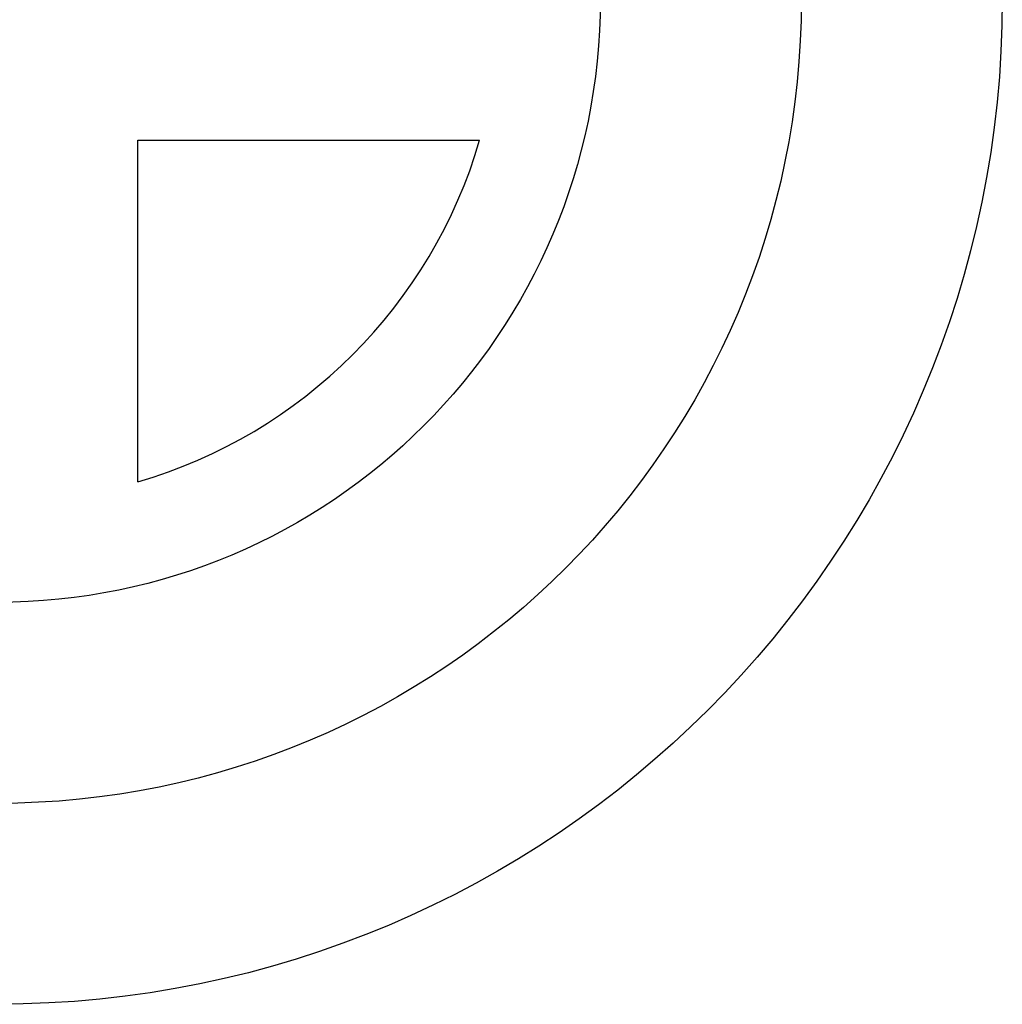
# Model space of a CAD drawing. Header units: millimetres. Extents: x 347 to 573, y 34 to 524.
# Tile 39 of 43: x 455 to 484, y 39 to 69. Entities that reach past the tile are written whole.
import ezdxf

# ---------------------------------------------------------------- set-up
doc = ezdxf.new("R2010")
doc.units = ezdxf.units.MM
doc.header["$LTSCALE"] = 47.498
doc.layers.add('KONSTR_EL', color=7, linetype='CONTINUOUS')

msp = doc.modelspace()

# ---------------------------------------------------------------- linework, layer by layer
at = {"layer": 'KONSTR_EL', "color": 4, "linetype": 'CONTINUOUS'}
for p, q in [((458.419, 65.007), (468.619, 65.007)), ((458.419, 54.807), (458.419, 65.007))]:
    msp.add_line(p, q, dxfattribs=at)
for radius in [30, 24, 18]:
    msp.add_circle((454.219, 69.207), radius, dxfattribs=at)
for start, end in [(0, 270), (286.2602, 343.7398)]:
    msp.add_arc((454.219, 69.207), 15, start, end, dxfattribs=at)

doc.saveas('drawing.dxf')
